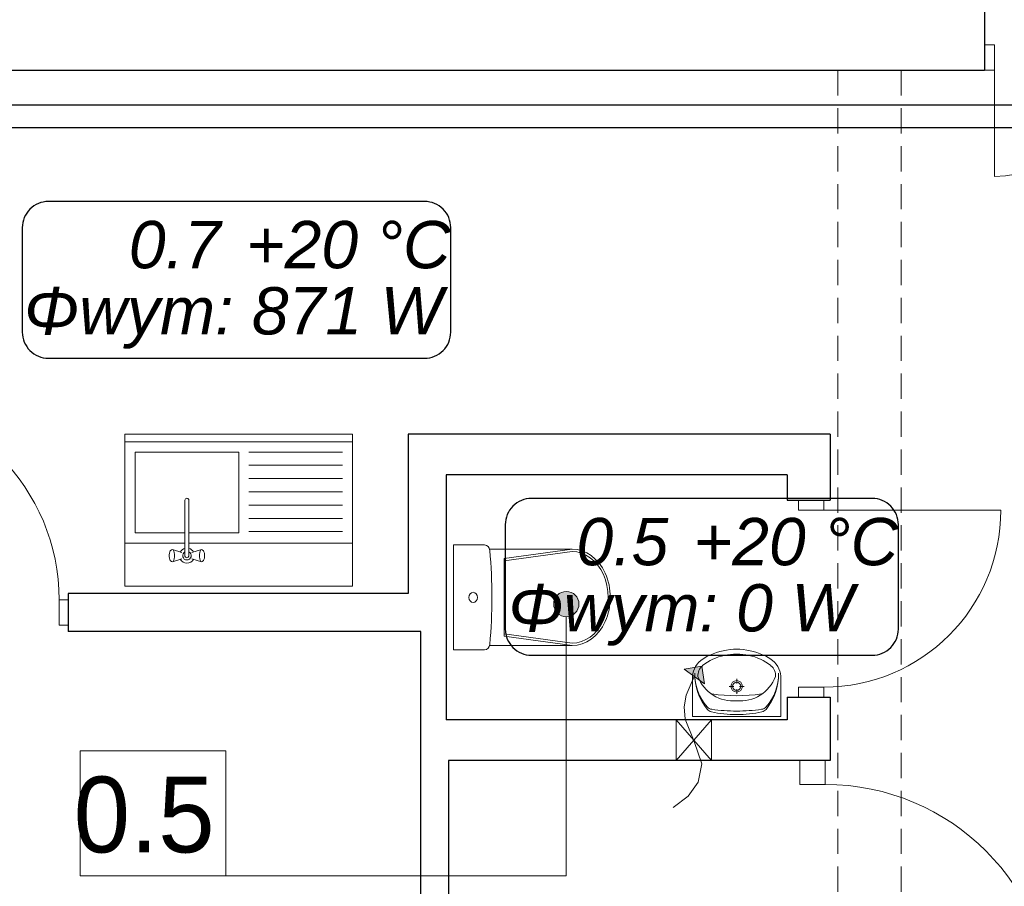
# Model space of a CAD drawing. Header units: inches. Extents: x -515158 to -470211, y -1887 to 84268.
# Tile 59 of 102: x -484975 to -481080, y 35490 to 38918. Entities that reach past the tile are written whole.
import ezdxf
from ezdxf.lldxf.tags import DXFTag

# ---------------------------------------------------------------- set-up
doc = ezdxf.new("R2010")
doc.units = ezdxf.units.IN
doc.header["$MEASUREMENT"] = 0
doc.linetypes.add('Krawędzie ukryte', pattern=[150, 100, -50])
for name, color, linetype, lineweight in [('#podkład', 252, 'Continuous', 9), ('INWENT OPISY_Nr_Pióra__21', 252, 'Continuous', 9), ('INWENT wyposarzenie_Nr_Pióra__21', 252, 'Continuous', 9), ('INWENT. DRZWI_Nr_Pióra__5', 252, 'Continuous', 13), ('INWENT.ŚCIANY_Nr_Pióra__1', 252, 'Continuous', 25), ('Istniejące kominy_Nr_Pióra__21', 252, 'Continuous', 9), ('Istniejące stropy_Nr_Pióra__5', 252, 'Continuous', 13)]:
    doc.layers.add(name, color=color, linetype=linetype, lineweight=lineweight)
doc.layers.add('IS_Powrót', color=5, linetype='DASH', true_color=0x0000ff)
doc.layers.add('IS_Zasilanie', color=1, linetype='SOLID', true_color=0xff0000)
doc.layers.add('IS_Text_Konstrukcji', color=7, linetype='Continuous')
doc.styles.add('GENERATED_STYLE_4', font='txt')
tags = doc.linetypes.add('DASH', pattern=[15, 10, -5]).pattern_tags.tags
tags[6:7] = [DXFTag(74, 4), DXFTag(75, 0), DXFTag(340, '0'), DXFTag(46, 0.0), DXFTag(50, 0.0), DXFTag(44, 0.0), DXFTag(45, 0.0)]
tags[4:5] = [DXFTag(74, 4), DXFTag(75, 0), DXFTag(340, '0'), DXFTag(46, 0.0), DXFTag(50, 0.0), DXFTag(44, 0.0), DXFTag(45, 0.0)]
tags = doc.linetypes.add('DASHDOT', pattern=[20, 10, -5, 0, -5]).pattern_tags.tags
tags[10:11] = [DXFTag(74, 4), DXFTag(75, 0), DXFTag(340, '0'), DXFTag(46, 0.0), DXFTag(50, 0.0), DXFTag(44, 0.0), DXFTag(45, 0.0)]
tags[8:9] = [DXFTag(74, 4), DXFTag(75, 0), DXFTag(340, '0'), DXFTag(46, 0.0), DXFTag(50, 0.0), DXFTag(44, 0.0), DXFTag(45, 0.0)]
tags[6:7] = [DXFTag(74, 4), DXFTag(75, 0), DXFTag(340, '0'), DXFTag(46, 0.0), DXFTag(50, 0.0), DXFTag(44, 0.0), DXFTag(45, 0.0)]
tags[4:5] = [DXFTag(74, 4), DXFTag(75, 0), DXFTag(340, '0'), DXFTag(46, 0.0), DXFTag(50, 0.0), DXFTag(44, 0.0), DXFTag(45, 0.0)]
tags = doc.linetypes.add('DASHDOTDOT', pattern=[25, 10, -5, 0, -5, 0, -5]).pattern_tags.tags
tags[14:15] = [DXFTag(74, 4), DXFTag(75, 0), DXFTag(340, '0'), DXFTag(46, 0.0), DXFTag(50, 0.0), DXFTag(44, 0.0), DXFTag(45, 0.0)]
tags[12:13] = [DXFTag(74, 4), DXFTag(75, 0), DXFTag(340, '0'), DXFTag(46, 0.0), DXFTag(50, 0.0), DXFTag(44, 0.0), DXFTag(45, 0.0)]
tags[10:11] = [DXFTag(74, 4), DXFTag(75, 0), DXFTag(340, '0'), DXFTag(46, 0.0), DXFTag(50, 0.0), DXFTag(44, 0.0), DXFTag(45, 0.0)]
tags[8:9] = [DXFTag(74, 4), DXFTag(75, 0), DXFTag(340, '0'), DXFTag(46, 0.0), DXFTag(50, 0.0), DXFTag(44, 0.0), DXFTag(45, 0.0)]
tags[6:7] = [DXFTag(74, 4), DXFTag(75, 0), DXFTag(340, '0'), DXFTag(46, 0.0), DXFTag(50, 0.0), DXFTag(44, 0.0), DXFTag(45, 0.0)]
tags[4:5] = [DXFTag(74, 4), DXFTag(75, 0), DXFTag(340, '0'), DXFTag(46, 0.0), DXFTag(50, 0.0), DXFTag(44, 0.0), DXFTag(45, 0.0)]
tags = doc.linetypes.add('SOLID', pattern=[10, 10, 0]).pattern_tags.tags
tags[6:7] = [DXFTag(74, 4), DXFTag(75, 0), DXFTag(340, '0'), DXFTag(46, 0.0), DXFTag(50, 0.0), DXFTag(44, 0.0), DXFTag(45, 0.0)]
tags[4:5] = [DXFTag(74, 4), DXFTag(75, 0), DXFTag(340, '0'), DXFTag(46, 0.0), DXFTag(50, 0.0), DXFTag(44, 0.0), DXFTag(45, 0.0)]

# ---------------------------------------------------------------- blocks, each defined once
blk = doc.blocks.new('parter')
at = {"layer": 'INWENT OPISY_Nr_Pióra__21', "linetype": 'Continuous'}
blk.add_hatch(color=252, dxfattribs=at).paths.add_polyline_path([(-482762.3, 36606.2), (-482766.1, 36625.3), (-482777, 36641.6), (-482793.2, 36652.4), (-482812.3, 36656.2), (-482831.5, 36652.4), (-482847.7, 36641.6), (-482858.5, 36625.3), (-482862.3, 36606.2), (-482858.5, 36587.1), (-482847.7, 36570.9), (-482831.5, 36560), (-482812.3, 36556.2), (-482793.2, 36560), (-482777, 36570.9), (-482766.1, 36587.1)], flags=0)
at = {"layer": 'Istniejące kominy_Nr_Pióra__21', "linetype": 'Continuous'}
blk.add_hatch(color=252, dxfattribs=at).paths.add_polyline_path([(-482276.8, 36360.6), (-482265.4, 36290.8), (-482346.6, 36349.1)], flags=0)
at = {"color": 252}
for p, q in [((-484735, 35531.7), (-484735, 36025.8)), ((-484735, 36025.8), (-484159, 36025.8)), ((-484159, 36025.8), (-484159, 35531.7)), ((-484159, 35531.7), (-484735, 35531.7))]:
    blk.add_line(p, q, dxfattribs=at)
at = {"layer": 'INWENT OPISY_Nr_Pióra__21', "color": 252, "linetype": 'Continuous'}
for p, q in [((-482812.3, 35531.7), (-482812.3, 36556.2)), ((-484735, 35531.7), (-484735, 36025.8)), ((-484735, 36025.8), (-484159, 36025.8)), ((-484159, 36025.8), (-484159, 35531.7)), ((-484159, 35531.7), (-484735, 35531.7)), ((-484159, 35531.7), (-482812.3, 35531.7))]:
    blk.add_line(p, q, dxfattribs=at)
blk.add_circle((-482812.3, 36606.2), 50, dxfattribs=at)
at = {"layer": 'INWENT wyposarzenie_Nr_Pióra__21', "color": 252, "linetype": 'Continuous'}
for p, q in [((-484558.3, 37277.6), (-484558.3, 36677.6)), ((-484558.3, 37277.6), (-483658.3, 37277.6)), ((-484558.3, 37277.6), (-484558.3, 37227.6)), ((-483658.3, 37277.6), (-483658.3, 36677.6)), ((-483658.3, 37277.6), (-483658.3, 37227.6)), ((-484558.3, 36847.6), (-484558.3, 37247.6)), ((-484558.3, 37247.6), (-483658.3, 37247.6)), ((-483658.3, 37247.6), (-483658.3, 36847.6)), ((-484108.3, 37207.6), (-484518.3, 37207.6)), ((-484518.3, 37207.6), (-484518.3, 36887.6)), ((-484108.3, 36887.6), (-484108.3, 37207.6)), ((-484068.3, 37207.6), (-483698.3, 37207.6)), ((-484068.3, 37155.1), (-483698.3, 37155.1)), ((-484068.3, 37102.6), (-483698.3, 37102.6)), ((-484068.3, 37050.1), (-483698.3, 37050.1)), ((-484321.2, 36796.2), (-484321.2, 37016.5)), ((-484305.4, 37016.5), (-484305.4, 36796.2)), ((-484068.3, 36997.6), (-483698.3, 36997.6)), ((-484068.3, 36945.1), (-483698.3, 36945.1)), ((-484518.3, 36887.6), (-484321.2, 36887.6)), ((-484305.4, 36887.6), (-484108.3, 36887.6)), ((-484068.3, 36892.6), (-483698.3, 36892.6)), ((-484321.2, 36847.6), (-484558.3, 36847.6)), ((-484382.5, 36807.6), (-484380.9, 36813)), ((-484380.9, 36813), (-484378.9, 36816.4)), ((-484373.7, 36820.2), (-484378.9, 36816.4)), ((-484373.7, 36820.2), (-484370.9, 36821.6)), ((-484333.4, 36809.7), (-484370.9, 36821.6)), ((-484370.9, 36821.6), (-484368.1, 36820.2)), ((-484368.1, 36820.2), (-484365.6, 36816)), ((-484365.6, 36816), (-484363.8, 36809.6)), ((-483658.3, 36847.6), (-484305.4, 36847.6)), ((-484293.2, 36809.7), (-484255.7, 36821.6)), ((-484262.8, 36809.6), (-484261, 36816)), ((-484261, 36816), (-484258.5, 36820.2)), ((-484258.5, 36820.2), (-484255.7, 36821.6)), ((-484255.7, 36821.6), (-484252.9, 36820.2)), ((-484252.9, 36820.2), (-484247.8, 36816.4)), ((-484247.8, 36816.4), (-484245.7, 36813)), ((-484245.7, 36813), (-484244.2, 36807.6)), ((-483258.3, 36839.9), (-483135.8, 36839.9)), ((-483258.3, 36425.4), (-483258.3, 36839.9)), ((-483116.2, 36823.5), (-482789.4, 36823.5)), ((-482789.8, 36823.5), (-483058.7, 36786.3)), ((-482789.8, 36813.7), (-483058.7, 36776.6)), ((-484383.3, 36801.1), (-484382.5, 36807.6)), ((-484383.3, 36794.2), (-484383.3, 36801.1)), ((-484382.5, 36787.6), (-484383.3, 36794.2)), ((-484380.9, 36782.3), (-484382.5, 36787.6)), ((-484378.9, 36778.8), (-484380.9, 36782.3)), ((-484373.7, 36775.1), (-484378.9, 36778.8)), ((-484370.9, 36773.6), (-484373.7, 36775.1)), ((-484333.4, 36785.6), (-484370.9, 36773.6)), ((-484368.1, 36775.1), (-484370.9, 36773.6)), ((-484365.6, 36779.2), (-484368.1, 36775.1)), ((-484363.8, 36785.6), (-484365.6, 36779.2)), ((-484363.8, 36809.6), (-484362.8, 36801.8)), ((-484362.8, 36793.5), (-484363.8, 36785.6)), ((-484362.8, 36801.8), (-484362.8, 36793.5)), ((-484293.2, 36785.6), (-484255.7, 36773.6)), ((-484263.8, 36801.8), (-484262.8, 36809.6)), ((-484263.8, 36793.5), (-484263.8, 36801.8)), ((-484262.8, 36785.6), (-484263.8, 36793.5)), ((-484261, 36779.2), (-484262.8, 36785.6)), ((-484258.5, 36775.1), (-484261, 36779.2)), ((-484255.7, 36773.6), (-484258.5, 36775.1)), ((-484252.9, 36775.1), (-484255.7, 36773.6)), ((-484252.9, 36775.1), (-484247.8, 36778.8)), ((-484245.7, 36782.3), (-484247.8, 36778.8)), ((-484244.2, 36787.6), (-484245.7, 36782.3)), ((-484244.2, 36807.6), (-484243.4, 36801.1)), ((-484243.4, 36794.2), (-484244.2, 36787.6)), ((-484243.4, 36801.1), (-484243.4, 36794.2)), ((-483058.7, 36632.6), (-483058.7, 36786.3)), ((-483658.3, 36677.6), (-484558.3, 36677.6)), ((-483058.7, 36632.6), (-483058.7, 36478.9)), ((-482789.8, 36451.5), (-483058.7, 36488.7)), ((-482789.8, 36441.8), (-483058.7, 36478.9)), ((-483258.3, 36425.4), (-483135.8, 36425.4)), ((-483116, 36441.8), (-482789.4, 36441.8)), ((-482313.3, 36161.9), (-482313.3, 36310)), ((-482138.3, 36291.5), (-482138.3, 36310.2)), ((-481963.3, 36161.9), (-481963.3, 36310)), ((-482167.7, 36280.7), (-482149.1, 36280.7)), ((-482138.3, 36251.3), (-482138.3, 36269.9)), ((-482127.4, 36280.7), (-482108.8, 36280.7)), ((-481963.3, 36161.9), (-482313.3, 36161.9)), ((-482193.5, 36161.9), (-482083.2, 36161.9))]:
    blk.add_line(p, q, dxfattribs=at)
for radius in [22.7, 16.2]:
    blk.add_circle((-482138.3, 36280.7), radius, dxfattribs=at)
for centre, radius, start, end in [((-484313.3, 37016.5), 7.88, 0, 180), ((-484313.3, 36797.6), 30, 105.2253, 152.0235), ((-484313.3, 36797.6), 16.8, 118.0549, 61.9451), ((-484313.3, 36797.6), 30, 27.9765, 74.7747), ((-484313.3, 36797.6), 30, 207.9765, 332.0235), ((-484313.3, 36797.6), 8, 190, 350), ((-482129.5, 36140.1), 287.9, 94.2052, 116.2597), ((-482138.3, 36252.7), 175, 85.9876, 94.0124), ((-482147.2, 36140.1), 287.9, 63.7403, 85.7948), ((-482224.4, 36313.8), 89, 128.7454, 182.4552), ((-482193.9, 36275.6), 137.9, 117.1571, 128.6848), ((-482153.5, 36215.5), 189.9, 99.9978, 129.2851), ((-482138.3, 36203), 205.2, 76.4334, 103.5666), ((-482123.1, 36215.5), 189.9, 50.7149, 80.0022), ((-482082.7, 36275.6), 137.9, 51.3152, 62.8429), ((-482052.3, 36313.8), 89, 357.5448, 51.2546), ((-482239.5, 36322.7), 52.5, 130.8016, 183.9306), ((-482037.2, 36322.7), 52.5, 356.0694, 49.1984), ((-482106.5, 36330.3), 197.8, 179.2458, 221.398), ((-482084.2, 36329.1), 220.1, 179.0153, 219.2578), ((-482146.7, 36376.5), 156, 201.5519, 237.1558), ((-482130, 36376.5), 156, 302.8442, 338.4481), ((-482192.4, 36329.2), 220.1, 320.6648, 0.9072), ((-482170.1, 36330.4), 197.8, 318.5245, 0.6767), ((-482138.3, 36881.8), 638.3, 261.1796, 278.8266), ((-482150.8, 36379), 156, 238.9439, 274.606), ((-482125.8, 36379), 156, 265.394, 301.0561), ((-482233, 36218.8), 29.2, 221.398, 262.0921), ((-482232, 36208.3), 29.2, 219.2578, 257.2285), ((-482134.1, 36930.7), 747.9, 262.0921, 269.6775), ((-482141.7, 36930.7), 747.9, 270.245, 277.8304), ((-482043.8, 36218.7), 29.2, 277.8304, 318.5245), ((-482044.7, 36208.2), 29.2, 282.694, 320.6648), ((-482141.6, 36607.1), 438.1, 257.2285, 270.4328), ((-482134.6, 36607.1), 438.1, 269.4897, 282.694)]:
    blk.add_arc(centre, radius, start, end, dxfattribs=at)
for centre, major_axis, ratio, start_param, end_param in [((-483135.8, 36815.8), (0, 24.1), 0.857479, 4.812804, 6.283185), ((-484627.7, 36632.6), (0, 1773.6), 0.857479, 4.60742, 4.817236), ((-482789.8, 36632.6), (0, -181.1), 0.790357, 0, 3.141593), ((-482789.4, 36632.6), (0, -190.8), 0.791506, 0, 3.141593), ((-483135.8, 36449.4), (0, 24.1), 0.857479, 3.141593, 4.602988)]:
    blk.add_ellipse(centre, major_axis=major_axis, ratio=ratio, start_param=start_param, end_param=end_param, dxfattribs=at)
blk.add_ellipse((-483181, 36632.6), major_axis=(0, 20.1), ratio=0.857479, dxfattribs=at)
at = {"layer": 'INWENT. DRZWI_Nr_Pióra__5', "color": 252, "linetype": 'Continuous'}
for p, q in [((-481118.3, 38817.6), (-481158.3, 38817.6)), ((-481118.3, 38717.6), (-481118.3, 38817.6)), ((-481158.3, 38717.6), (-481118.3, 38717.6)), ((-481118.3, 38717.6), (-481118.3, 38297.6)), ((-481893.3, 36977.6), (-481893.3, 37017.6)), ((-481793.3, 37017.6), (-481793.3, 36977.6)), ((-481793.3, 36977.6), (-481893.3, 36977.6)), ((-481793.3, 36977.6), (-481093.3, 36977.6)), ((-484818.3, 36622.6), (-484818.3, 36522.6)), ((-484783.3, 36622.6), (-484818.3, 36622.6)), ((-484818.3, 36522.6), (-484783.3, 36522.6)), ((-481893.3, 36277.6), (-481893.3, 36237.6)), ((-481793.3, 36277.6), (-481893.3, 36277.6)), ((-481793.3, 36237.6), (-481793.3, 36277.6)), ((-481888.3, 35892.6), (-481888.3, 35987.6)), ((-481788.3, 35987.6), (-481788.3, 35892.6)), ((-481788.3, 35892.6), (-481888.3, 35892.6))]:
    blk.add_line(p, q, dxfattribs=at)
for centre, radius, start, end in [((-481118.3, 38717.6), 420, 270, 0), ((-485618.3, 36622.6), 800, 0, 90), ((-481793.3, 36977.6), 700, 270, 0), ((-481788.3, 34992.6), 900, 0, 90)]:
    blk.add_arc(centre, radius, start, end, dxfattribs=at)
at = {"layer": 'INWENT.ŚCIANY_Nr_Pióra__1', "color": 252, "linetype": 'Continuous'}
for p, q in [((-481158.3, 39017.6), (-481158.3, 38717.6)), ((-488348.3, 38717.6), (-481158.3, 38717.6)), ((-483438.3, 37277.6), (-483438.3, 36647.6)), ((-481768.3, 37277.6), (-483438.3, 37277.6)), ((-481768.3, 37277.6), (-481768.3, 37017.6)), ((-483288.3, 37117.6), (-483288.3, 36147.6)), ((-481938.3, 37117.6), (-483288.3, 37117.6)), ((-481938.3, 37117.6), (-481938.3, 37017.6)), ((-481938.3, 37017.6), (-481768.3, 37017.6)), ((-484783.3, 36647.6), (-484783.3, 36497.6)), ((-483438.3, 36647.6), (-484783.3, 36647.6)), ((-483388.3, 36497.6), (-484783.3, 36497.6)), ((-483388.3, 33467.6), (-483388.3, 36497.6)), ((-481938.3, 36237.6), (-481938.3, 36147.6)), ((-481938.3, 36237.6), (-481768.3, 36237.6)), ((-481768.3, 36237.6), (-481768.3, 35987.6)), ((-481938.3, 36147.6), (-483288.3, 36147.6)), ((-483278.3, 35987.6), (-483278.3, 33467.6)), ((-481888.3, 35987.6), (-483278.3, 35987.6)), ((-481768.3, 35987.6), (-481888.3, 35987.6))]:
    blk.add_line(p, q, dxfattribs=at)
at = {"layer": 'Istniejące kominy_Nr_Pióra__21', "color": 252, "linetype": 'Continuous'}
for p, q in [((-482276.8, 36360.6), (-482346.6, 36349.1)), ((-482265.4, 36290.8), (-482346.6, 36349.1)), ((-482276.8, 36360.6), (-482265.4, 36290.8)), ((-482378.3, 35987.6), (-482238.3, 36147.6)), ((-482238.3, 35987.6), (-482378.3, 36147.6)), ((-482378.3, 35987.6), (-482378.3, 36147.6)), ((-482238.3, 35987.6), (-482238.3, 36147.6))]:
    blk.add_line(p, q, dxfattribs=at)
at = {"layer": 'Istniejące kominy_Nr_Pióra__21', "color": 252, "linetype": 'Continuous', "flags": 128}
blk.add_lwpolyline([(-482389.6, 35801), (-482330, 35846.9), (-482290.8, 35901.4), (-482276.8, 35974.1), (-482305.9, 36062.6), (-482341.7, 36150.3), (-482345.9, 36199.7), (-482338.5, 36245.7), (-482306, 36319.9)], dxfattribs=at)
at = {"layer": 'Istniejące stropy_Nr_Pióra__5', "color": 252, "linetype": 'Krawędzie ukryte'}
for p, q in [((-481738.3, 38717.6), (-481738.3, 34897.6)), ((-481488.3, 38717.6), (-481488.3, 34897.6))]:
    blk.add_line(p, q, dxfattribs=at)
at = {"layer": 'INWENT OPISY_Nr_Pióra__21', "color": 252, "linetype": 'Continuous', "style": 'GENERATED_STYLE_4'}
blk.add_text('0.5', height=300, dxfattribs=at).set_placement((-484761.3, 35623.7))

msp = doc.modelspace()

# ---------------------------------------------------------------- linework, layer by layer
at = {"layer": 'IS_Powrót', "color": 5, "linetype": 'DASHDOT', "lineweight": 30, "ltscale": 10}
msp.add_line((-475210.4, 38490.5), (-498069, 38490.5), dxfattribs=at)
at = {"layer": 'IS_Text_Konstrukcji', "color": 18, "linetype": 'SOLID', "ltscale": 10, "true_color": 0x000000}
for points in [[(-484861.2, 37578.5), (-483372.8, 37578.5, 0.414214), (-483269.5, 37681.8), (-483269.5, 38095.2, 0.414214), (-483372.8, 38198.5), (-484861.2, 38198.5, 0.414214), (-484964.5, 38095.2), (-484964.5, 37681.8, 0.414214), (-484861.2, 37578.5)], [(-482950.5, 36403.8), (-481602.1, 36403.8, 0.414214), (-481498.8, 36507.1), (-481498.8, 36920.4, 0.414214), (-481602.1, 37023.8), (-482950.5, 37023.8, 0.414214), (-483053.8, 36920.4), (-483053.8, 36507.1, 0.414214), (-482950.5, 36403.8)]]:
    msp.add_lwpolyline(points, format="xyb", dxfattribs=at)
at = {"layer": 'IS_Zasilanie', "color": 1, "linetype": 'DASHDOTDOT', "lineweight": 30, "ltscale": 10}
msp.add_line((-475210.4, 38579.9), (-498069, 38579.9), dxfattribs=at)

# ---------------------------------------------------------------- block references
at = {"layer": '#podkład'}
msp.add_blockref('parter', (0, 0), dxfattribs=at)

# ---------------------------------------------------------------- texts
at = {"layer": 'IS_Text_Konstrukcji', "color": 18, "linetype": 'SOLID', "ltscale": 10, "true_color": 0x000000, "char_height": 187.2}
for s, insert, attachment_point in [('\\fArial|b0|i1;0.7', (-484179.5, 37931.7), 9), ('\\fArial|b0|i1;+20 °C', (-484079.5, 37931.7), 7), ('\\fArial|b0|i1;Φwym: 871 W', (-484129.5, 37859.7), 2), ('\\fArial|b0|i1;0.5', (-482408.8, 36756.9), 9), ('\\fArial|b0|i1;+20 °C', (-482308.8, 36756.9), 7), ('\\fArial|b0|i1;Φwym: 0 W', (-482358.8, 36684.9), 2)]:
    msp.add_mtext(s, dxfattribs=dict(at, insert=insert, attachment_point=attachment_point))

doc.saveas('drawing.dxf')
